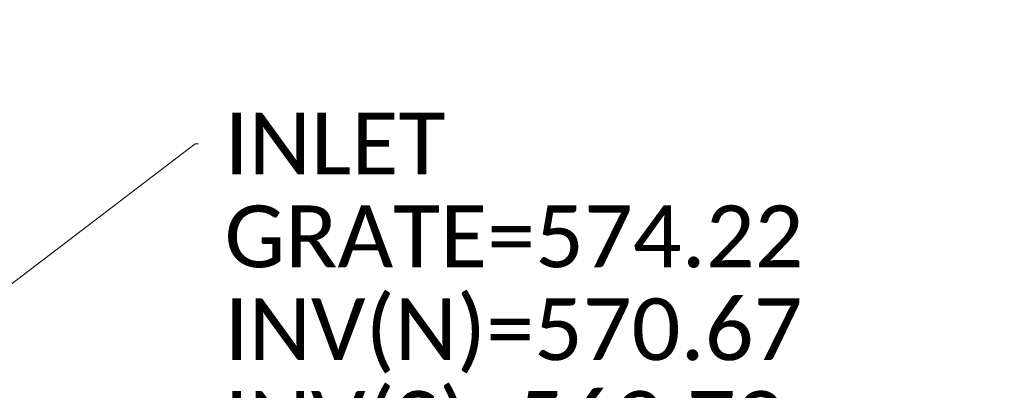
# Model space of a CAD drawing. Extents: x 413123 to 1465301, y 377724 to 504150.
# Tile 202 of 256: x 1464099 to 1464144, y 432954 to 432971. Entities that reach past the tile are written whole.
import ezdxf

# ---------------------------------------------------------------- set-up
doc = ezdxf.new("R2010")
doc.units = 0
doc.header["$MEASUREMENT"] = 0
doc.linetypes.add('DGN Style 1', pattern=[8.732639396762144, 0.01453018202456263, -8.71810921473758])
doc.linetypes.add('DGN Style 3', pattern=[20.34225483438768, 14.53018202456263, -5.812072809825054])
for name, color, linetype, lineweight in [('DR_X_Text', 7, 'Continuous', 0), ('PV_X_Curb', 120, 'DGN Style 1', 0), ('PV_X_EOP', 7, 'DGN Style 3', 0)]:
    doc.layers.add(name, color=color, linetype=linetype, lineweight=lineweight)
doc.styles.add('X_Straight-Normal LS 0.50', font='calibril.ttf', dxfattribs={"height": 0.13999972})
doc.styles.add('X_Straight-Normal LS 0.50_0', font='calibril.ttf')
doc.dimstyles.new('X_Dec-0  Masked  Straight', dxfattribs={"dimtxt": 0.13999972, "dimasz": 0.13999972, "dimexe": 0.06999986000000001, "dimexo": 0.06999986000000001, "dimgap": 0.06999986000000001, "dimtad": 1, "dimdec": 0, "dimzin": 3, "dimdsep": 46, "dimtxsty": 'X_Straight-Normal LS 0.50_0', "dimcen": 0, "dimclrd": 7, "dimclre": 7, "dimaunit": 1, "dimadec": 4, "dimazin": 2, "dimtfac": 1, "dimtdec": 0, "dimtofl": 0, "dimtmove": 1, "dimatfit": 1, "dimfxl": 1, "dimtolj": 1, "dimtzin": 3, "dimlwd": 0, "dimlwe": 0, "dimarcsym": 0})

msp = doc.modelspace()

# ---------------------------------------------------------------- linework, layer by layer
at = {"layer": 'PV_X_Curb'}
msp.add_open_spline([(1464212.130625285, 432930.1921386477, 574.8569475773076), (1464211.309927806, 432926.6717508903, 574.8043550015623), (1464208.620583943, 432919.4336842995, 574.59247811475), (1464203.942792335, 432911.4759950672, 574.9755149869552), (1464198.528113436, 432907.065000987, 574.3013993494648), (1464195.129930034, 432904.9843538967, 574.1567793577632), (1464190.424056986, 432902.8821727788, 574.9491376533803), (1464184.484657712, 432901.1540257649, 574.5405969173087), (1464177.178004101, 432901.5982480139, 574.618938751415), (1464172.360644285, 432902.5498269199, 574.540636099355), (1464170.098213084, 432903.4430988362, 574.5563680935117), (1464162.859082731, 432906.3013125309, 574.606705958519), (1464155.619952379, 432909.1595262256, 574.6570438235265), (1464148.380822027, 432912.0177399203, 574.7073816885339), (1464141.151301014, 432914.8902431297, 574.7073216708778), (1464133.92178, 432917.7627463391, 574.7072616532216), (1464126.692258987, 432920.6352495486, 574.7072016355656), (1464118.299673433, 432923.8963305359, 574.7083911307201), (1464109.907087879, 432927.1574115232, 574.7095806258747), (1464101.514502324, 432930.4184925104, 574.7107701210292), (1464094.565360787, 432933.130540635, 574.7407559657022), (1464087.61621925, 432935.8425887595, 574.7707418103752), (1464080.667077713, 432938.554636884, 574.8007276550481), (1464073.934937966, 432941.2263393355, 574.8213669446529), (1464067.202798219, 432943.898041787, 574.8420062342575), (1464060.470658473, 432946.5697442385, 574.8626455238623), (1464057.576627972, 432947.7186628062, 574.8432796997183), (1464054.682597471, 432948.8675813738, 574.8239138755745), (1464051.788566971, 432950.0164999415, 574.8045480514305), (1464048.178118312, 432951.4627468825, 574.7485807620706), (1464044.567669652, 432952.9089938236, 574.6926134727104), (1464040.957220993, 432954.3552407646, 574.6366461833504), (1464036.026248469, 432956.2655431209, 574.6576247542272), (1464031.095275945, 432958.1758454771, 574.6786033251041), (1464026.164303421, 432960.0861478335, 574.6995818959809), (1464025.481248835, 432960.3621999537, 574.7846270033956), (1464024.798194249, 432960.6382520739, 574.8696721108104), (1464024.115139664, 432960.9143041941, 574.9547172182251), (1464019.953009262, 432962.5411523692, 574.9621940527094), (1464015.790878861, 432964.1680005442, 574.9696708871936), (1464011.628748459, 432965.7948487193, 574.977147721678), (1464011.04864364, 432966.0149524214, 574.8862879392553), (1464010.46853882, 432966.2350561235, 574.7954281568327), (1464009.888434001, 432966.4551598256, 574.7045683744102), (1464003.274891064, 432969.0729880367, 574.7150542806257), (1463996.661348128, 432971.6908162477, 574.7255401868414), (1463990.047805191, 432974.3086444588, 574.736026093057), (1463988.669673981, 432974.8809759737, 574.7338566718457), (1463987.29154277, 432975.4533074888, 574.7316872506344), (1463985.91341156, 432976.0256390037, 574.7295178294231), (1463985.302306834, 432976.2580753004, 574.8215004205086), (1463984.691202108, 432976.4905115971, 574.9134830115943), (1463984.080097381, 432976.7229478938, 575.0054656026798), (1463979.817419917, 432978.3858828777, 575.0066354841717), (1463975.554742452, 432980.0488178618, 575.0078053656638), (1463971.292064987, 432981.7117528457, 575.0089752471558), (1463963.356387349, 432984.9149377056, 575.0146263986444), (1463955.420709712, 432988.1181225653, 575.0202775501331), (1463947.485032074, 432991.3213074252, 575.0259287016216), (1463941.290077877, 432993.6868748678, 575.0083102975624), (1463935.095123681, 432996.0524423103, 574.990691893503), (1463928.900169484, 432998.4180097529, 574.9730734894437), (1463921.313287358, 433001.3706240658, 574.974915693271), (1463913.726405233, 433004.3232383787, 574.9767578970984), (1463906.139523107, 433007.2758526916, 574.9786001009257), (1463898.560596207, 433010.2391392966, 574.9626699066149), (1463890.981669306, 433013.2024259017, 574.9467397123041), (1463883.402742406, 433016.1657125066, 574.9308095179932), (1463881.345594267, 433016.9902447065, 574.9117253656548), (1463879.288446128, 433017.8147769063, 574.8926412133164), (1463877.231297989, 433018.6393091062, 574.8735570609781), (1463876.686567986, 433018.90836837, 574.7907628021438), (1463876.141837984, 433019.1774276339, 574.7079685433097), (1463875.597107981, 433019.4464868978, 574.6251742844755), (1463866.491552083, 433023.0102079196, 574.5286453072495), (1463857.385996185, 433026.5739289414, 574.4321163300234), (1463848.280440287, 433030.1376499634, 574.3355873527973), (1463842.273435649, 433032.5433451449, 574.290891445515), (1463836.26643101, 433034.9490403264, 574.2461955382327), (1463830.259426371, 433037.354735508, 574.2014996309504), (1463827.706954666, 433038.3596743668, 574.2016278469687), (1463825.154482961, 433039.3646132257, 574.2017560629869), (1463822.602011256, 433040.3695520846, 574.2018842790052), (1463822.273060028, 433040.5216812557, 574.2449460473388), (1463821.9441088, 433040.673810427, 574.2880078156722), (1463821.615157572, 433040.8259395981, 574.3310695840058), (1463814.081882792, 433043.8160048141, 574.2658061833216), (1463806.548608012, 433046.8060700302, 574.2005427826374), (1463799.015333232, 433049.7961352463, 574.1352793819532), (1463790.881392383, 433052.9784830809, 574.0409375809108), (1463782.747451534, 433056.1608309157, 573.9465957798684), (1463774.613510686, 433059.3431787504, 573.8522539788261), (1463767.30279864, 433062.1866842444, 573.7907467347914), (1463759.992086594, 433065.0301897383, 573.7292394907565), (1463752.681374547, 433067.8736952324, 573.6677322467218), (1463745.746627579, 433070.6484046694, 573.6115134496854), (1463738.81188061, 433073.4231141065, 573.5552946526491), (1463731.877133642, 433076.1978235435, 573.4990758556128), (1463723.920721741, 433079.269784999, 573.4558768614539), (1463715.96430984, 433082.3417464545, 573.412677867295), (1463708.007897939, 433085.4137079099, 573.3694788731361), (1463699.705494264, 433088.6982952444, 573.2960693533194), (1463691.40309059, 433091.9828825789, 573.2226598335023), (1463683.100686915, 433095.2674699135, 573.1492503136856), (1463675.369218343, 433098.3176278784, 573.0764007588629), (1463667.637749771, 433101.3677858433, 573.0035512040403), (1463659.906281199, 433104.4179438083, 572.9307016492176), (1463654.180695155, 433106.6960611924, 572.8929602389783), (1463648.455109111, 433108.9741785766, 572.855218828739), (1463642.729523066, 433111.2522959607, 572.8174774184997), (1463634.990870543, 433114.2968556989, 572.7735525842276), (1463627.252218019, 433117.3414154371, 572.7296277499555), (1463619.513565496, 433120.3859751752, 572.6857029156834), (1463610.349498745, 433123.93395352, 572.6620255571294), (1463601.185431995, 433127.4819318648, 572.6383481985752), (1463592.021365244, 433131.0299102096, 572.6146708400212), (1463584.379899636, 433134.0860580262, 572.5703305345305), (1463576.738434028, 433137.1422058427, 572.5259902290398), (1463569.096968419, 433140.1983536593, 572.4816499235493), (1463560.424944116, 433143.6374746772, 572.4263088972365), (1463551.752919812, 433147.0765956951, 572.3709678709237), (1463543.080895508, 433150.5157167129, 572.315626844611), (1463535.024004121, 433153.6725581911, 572.2917231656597), (1463526.967112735, 433156.8293996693, 572.2678194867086), (1463518.910221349, 433159.9862411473, 572.2439158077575), (1463505.273646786, 433165.3724393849, 572.2223349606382), (1463491.637072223, 433170.7586376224, 572.2007541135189), (1463478.00049766, 433176.1448358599, 572.1791732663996), (1463470.02998399, 433179.2607996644, 572.1634328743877), (1463462.05947032, 433182.3767634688, 572.1476924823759), (1463454.08895665, 433185.4927272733, 572.1319520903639), (1463447.976240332, 433187.9013968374, 572.1084402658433), (1463441.863524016, 433190.3100664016, 572.084928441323), (1463435.750807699, 433192.7187359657, 572.0614166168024), (1463430.533446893, 433194.7109056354, 572.0246570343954), (1463425.316086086, 433196.703075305, 571.9878974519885), (1463420.098725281, 433198.6952449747, 571.9511378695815), (1463420.088321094, 433198.7497997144, 571.9601351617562), (1463420.077916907, 433198.804354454, 571.9691324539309), (1463420.067512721, 433198.8589091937, 571.9781297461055)], degree=3, knots=[0, 0, 0, 0, 0.004233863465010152, 0.009367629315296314, 0.01063404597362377, 0.01259545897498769, 0.01409081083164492, 0.01684419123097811, 0.01986488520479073, 0.02272727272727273, 0.02272727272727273, 0.02272727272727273, 0.04545454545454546, 0.04545454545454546, 0.04545454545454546, 0.06818181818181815, 0.06818181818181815, 0.06818181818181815, 0.09090909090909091, 0.09090909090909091, 0.09090909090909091, 0.1136363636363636, 0.1136363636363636, 0.1136363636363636, 0.1363636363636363, 0.1363636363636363, 0.1363636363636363, 0.159090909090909, 0.159090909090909, 0.159090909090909, 0.1818181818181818, 0.1818181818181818, 0.1818181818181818, 0.2045454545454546, 0.2045454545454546, 0.2045454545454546, 0.2272727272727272, 0.2272727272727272, 0.2272727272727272, 0.2499999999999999, 0.2499999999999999, 0.2499999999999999, 0.2727272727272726, 0.2727272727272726, 0.2727272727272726, 0.2954545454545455, 0.2954545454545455, 0.2954545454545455, 0.3181818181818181, 0.3181818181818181, 0.3181818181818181, 0.3409090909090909, 0.3409090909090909, 0.3409090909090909, 0.3636363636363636, 0.3636363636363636, 0.3636363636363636, 0.3863636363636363, 0.3863636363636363, 0.3863636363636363, 0.4090909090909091, 0.4090909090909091, 0.4090909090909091, 0.4318181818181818, 0.4318181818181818, 0.4318181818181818, 0.4545454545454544, 0.4545454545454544, 0.4545454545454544, 0.4772727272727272, 0.4772727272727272, 0.4772727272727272, 0.4999999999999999, 0.4999999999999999, 0.4999999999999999, 0.5227272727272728, 0.5227272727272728, 0.5227272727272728, 0.5454545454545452, 0.5454545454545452, 0.5454545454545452, 0.5681818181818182, 0.5681818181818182, 0.5681818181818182, 0.5909090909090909, 0.5909090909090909, 0.5909090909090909, 0.6136363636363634, 0.6136363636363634, 0.6136363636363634, 0.6363636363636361, 0.6363636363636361, 0.6363636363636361, 0.6590909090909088, 0.6590909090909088, 0.6590909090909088, 0.6818181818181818, 0.6818181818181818, 0.6818181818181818, 0.7045454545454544, 0.7045454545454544, 0.7045454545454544, 0.7272727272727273, 0.7272727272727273, 0.7272727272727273, 0.75, 0.75, 0.75, 0.7727272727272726, 0.7727272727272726, 0.7727272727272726, 0.7954545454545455, 0.7954545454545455, 0.7954545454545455, 0.8181818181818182, 0.8181818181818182, 0.8181818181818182, 0.8409090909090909, 0.8409090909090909, 0.8409090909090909, 0.8636363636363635, 0.8636363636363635, 0.8636363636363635, 0.8863636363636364, 0.8863636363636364, 0.8863636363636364, 0.9090909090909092, 0.9090909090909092, 0.9090909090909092, 0.9318181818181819, 0.9318181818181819, 0.9318181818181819, 0.9545454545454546, 0.9545454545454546, 0.9545454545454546, 0.9772727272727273, 0.9772727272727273, 0.9772727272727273, 1, 1, 1, 1], dxfattribs=at)
at = {"layer": 'PV_X_EOP'}
msp.add_open_spline([(1464214.200372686, 432930.0125938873, 574.6750505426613), (1464213.214898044, 432926.361571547, 574.6554390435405), (1464210.335317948, 432919.1136593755, 574.599029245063), (1464204.815820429, 432909.1018665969, 574.3565281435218), (1464195.494840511, 432902.6681098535, 574.2832162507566), (1464186.151923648, 432899.5681180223, 574.3579811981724), (1464179.771464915, 432899.4143722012, 574.2952422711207), (1464176.994920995, 432899.668020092, 574.2613856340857), (1464177.044937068, 432900.1320857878, 574.246040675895), (1464177.09495314, 432900.5961514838, 574.2306957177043), (1464177.144969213, 432901.0602171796, 574.2153507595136), (1464175.927058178, 432901.3040810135, 574.2430371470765), (1464174.709147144, 432901.5479448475, 574.2707235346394), (1464173.491236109, 432901.7918086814, 574.2984099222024), (1464172.308644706, 432902.1755399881, 574.3005170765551), (1464171.126053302, 432902.5592712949, 574.3026242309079), (1464169.943461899, 432902.9430026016, 574.3047313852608), (1464162.723370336, 432905.8427434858, 574.3155121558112), (1464155.503278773, 432908.7424843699, 574.3262929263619), (1464148.28318721, 432911.642225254, 574.3370736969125), (1464140.963550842, 432914.5045510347, 574.3540033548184), (1464133.643914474, 432917.3668768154, 574.3709330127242), (1464126.324278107, 432920.229202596, 574.3878626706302), (1464117.99499256, 432923.5208416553, 574.3850035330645), (1464109.665707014, 432926.8124807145, 574.3821443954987), (1464101.336421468, 432930.1041197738, 574.379285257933), (1464094.336812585, 432932.7637912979, 574.3758200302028), (1464087.337203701, 432935.4234628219, 574.3723548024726), (1464080.337594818, 432938.083134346, 574.3688895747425), (1464078.566977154, 432938.7843228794, 574.3609047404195), (1464076.79635949, 432939.4855114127, 574.3529199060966), (1464075.025741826, 432940.1866999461, 574.3449350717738), (1464074.785709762, 432939.7564827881, 574.378228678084), (1464074.545677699, 432939.3262656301, 574.4115222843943), (1464074.305645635, 432938.8960484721, 574.4448158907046), (1464073.469345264, 432939.1969356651, 574.4458787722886), (1464072.633044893, 432939.4978228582, 574.4469416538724), (1464071.796744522, 432939.7987100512, 574.4480045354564), (1464071.97040793, 432940.312748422, 574.4287374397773), (1464072.144071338, 432940.8267867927, 574.409470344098), (1464072.317734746, 432941.3408251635, 574.3902032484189), (1464068.292155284, 432942.9036241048, 574.4173304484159), (1464064.266575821, 432944.4664230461, 574.444457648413), (1464060.240996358, 432946.0292219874, 574.4715848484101), (1464057.404422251, 432947.1787736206, 574.4864594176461), (1464054.567848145, 432948.3283252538, 574.5013339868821), (1464051.731274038, 432949.477876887, 574.516208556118), (1464048.063307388, 432950.938260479, 574.5399384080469), (1464044.395340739, 432952.398644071, 574.5636682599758), (1464040.727374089, 432953.8590276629, 574.5873981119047), (1464034.963458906, 432956.1062960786, 574.5898090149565), (1464029.199543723, 432958.3535644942, 574.5922199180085), (1464023.43562854, 432960.6008329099, 574.5946308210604), (1464018.911872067, 432962.4084709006, 574.5961729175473), (1464014.388115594, 432964.2161088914, 574.5977150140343), (1464009.864359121, 432966.0237468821, 574.5992571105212), (1464003.210304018, 432968.6501103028, 574.6283223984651), (1463996.556248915, 432971.2764737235, 574.657387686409), (1463989.902193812, 432973.9028371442, 574.686452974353), (1463983.644315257, 432976.3395090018, 574.6736079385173), (1463977.386436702, 432978.7761808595, 574.6607629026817), (1463971.128558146, 432981.2128527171, 574.6479178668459), (1463963.156694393, 432984.301570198, 574.6367747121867), (1463955.184830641, 432987.390287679, 574.6256315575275), (1463947.212966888, 432990.47900516, 574.6144884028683), (1463942.061457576, 432992.5408900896, 574.6094202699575), (1463936.909948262, 432994.6027750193, 574.6043521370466), (1463931.758438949, 432996.664659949, 574.5992840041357), (1463931.530278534, 432996.2388306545, 574.6105157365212), (1463931.302118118, 432995.8130013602, 574.6217474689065), (1463931.073957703, 432995.3871720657, 574.632979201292), (1463930.282763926, 432995.6687107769, 574.6290528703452), (1463929.49157015, 432995.9502494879, 574.6251265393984), (1463928.700376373, 432996.2317881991, 574.6212002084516), (1463928.807214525, 432996.705476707, 574.599354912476), (1463928.914052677, 432997.1791652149, 574.5775096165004), (1463929.020890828, 432997.6528537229, 574.5556643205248), (1463921.266149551, 433000.7043133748, 574.5760262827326), (1463913.511408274, 433003.7557730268, 574.5963882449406), (1463905.756666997, 433006.8072326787, 574.6167502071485), (1463898.165981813, 433009.7920181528, 574.6054520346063), (1463890.575296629, 433012.776803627, 574.594153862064), (1463882.984611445, 433015.7615891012, 574.5828556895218), (1463880.966246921, 433016.5788460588, 574.5677215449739), (1463878.947882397, 433017.3961030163, 574.552587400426), (1463876.929517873, 433018.2133599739, 574.5374532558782), (1463867.305783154, 433022.067236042, 574.4562781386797), (1463857.682048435, 433025.9211121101, 574.3751030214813), (1463848.058313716, 433029.7749881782, 574.293927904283), (1463842.0887679, 433032.15228938, 574.255719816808), (1463836.119222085, 433034.5295905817, 574.2175117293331), (1463830.149676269, 433036.9068917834, 574.1793036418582), (1463819.702520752, 433040.977061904, 574.114036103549), (1463809.255365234, 433045.0472320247, 574.0487685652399), (1463798.808209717, 433049.1174021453, 573.9835010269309), (1463790.688310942, 433052.3725879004, 573.8786775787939), (1463782.568412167, 433055.6277736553, 573.7738541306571), (1463774.448513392, 433058.8829594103, 573.6690306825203), (1463767.127717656, 433061.7370183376, 573.6030643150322), (1463759.806921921, 433064.591077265, 573.537097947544), (1463752.486126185, 433067.4451361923, 573.471131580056), (1463745.56751996, 433070.1466192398, 573.433483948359), (1463738.648913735, 433072.8481022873, 573.3958363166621), (1463731.73030751, 433075.5495853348, 573.3581886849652), (1463723.782972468, 433078.7051245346, 573.309049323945), (1463715.835637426, 433081.8606637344, 573.2599099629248), (1463707.888302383, 433085.0162029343, 573.2107706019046), (1463699.550043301, 433088.2607631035, 573.1408028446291), (1463691.211784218, 433091.5053232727, 573.0708350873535), (1463682.873525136, 433094.7498834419, 573.000867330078), (1463675.16451759, 433097.807374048, 572.9256101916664), (1463667.455510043, 433100.8648646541, 572.8503530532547), (1463659.746502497, 433103.9223552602, 572.7750959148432), (1463653.994087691, 433106.172674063, 572.7096262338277), (1463648.241672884, 433108.4229928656, 572.6441565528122), (1463642.489258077, 433110.6733116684, 572.5786868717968), (1463636.478925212, 433113.0512697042, 572.4919426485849), (1463630.468592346, 433115.4292277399, 572.4051984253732), (1463624.458259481, 433117.8071857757, 572.3184542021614), (1463624.206116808, 433117.2726760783, 572.3829538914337), (1463623.953974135, 433116.738166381, 572.447453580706), (1463623.701831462, 433116.2036566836, 572.5119532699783), (1463622.025810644, 433116.809407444, 572.5010582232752), (1463620.349789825, 433117.4151582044, 572.4901631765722), (1463618.673769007, 433118.0209089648, 572.4792681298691), (1463618.897990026, 433118.6383812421, 572.4475864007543), (1463619.122211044, 433119.2558535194, 572.4159046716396), (1463619.346432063, 433119.8733257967, 572.3842229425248), (1463610.151052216, 433123.4149093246, 572.3947054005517), (1463600.955672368, 433126.9564928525, 572.4051878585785), (1463591.760292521, 433130.4980763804, 572.4156703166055), (1463584.186192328, 433133.515636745, 572.3803871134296), (1463576.612092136, 433136.5331971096, 572.3451039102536), (1463569.037991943, 433139.5507574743, 572.3098207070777), (1463560.349163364, 433142.995578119, 572.2824074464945), (1463551.660334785, 433146.4403987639, 572.2549941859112), (1463542.971506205, 433149.8852194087, 572.227580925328), (1463534.92764778, 433153.0839553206, 572.2016946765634), (1463526.883789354, 433156.2826912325, 572.175808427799), (1463518.839930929, 433159.4814271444, 572.1499221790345), (1463505.060674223, 433164.8741050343, 572.1234911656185), (1463491.281417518, 433170.2667829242, 572.0970601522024), (1463477.502160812, 433175.6594608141, 572.0706291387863), (1463469.594324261, 433178.7703649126, 572.0379597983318), (1463461.68648771, 433181.8812690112, 572.0052904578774), (1463453.778651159, 433184.9921731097, 571.9726211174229), (1463447.751023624, 433187.3871797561, 571.9442134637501), (1463441.723396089, 433189.7821864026, 571.9158058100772), (1463435.695768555, 433192.1771930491, 571.8873981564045), (1463430.410020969, 433194.2126202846, 571.8528707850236), (1463425.124273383, 433196.2480475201, 571.8183434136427), (1463419.838525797, 433198.2834747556, 571.7838160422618)], degree=3, knots=[0, 0, 0, 0, 0.004335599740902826, 0.00918217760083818, 0.01294602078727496, 0.01724212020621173, 0.02040816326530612, 0.02040816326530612, 0.02040816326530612, 0.04081632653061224, 0.04081632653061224, 0.04081632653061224, 0.06122448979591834, 0.06122448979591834, 0.06122448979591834, 0.08163265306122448, 0.08163265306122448, 0.08163265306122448, 0.1020408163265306, 0.1020408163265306, 0.1020408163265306, 0.1224489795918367, 0.1224489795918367, 0.1224489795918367, 0.1428571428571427, 0.1428571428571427, 0.1428571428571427, 0.163265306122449, 0.163265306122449, 0.163265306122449, 0.1836734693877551, 0.1836734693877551, 0.1836734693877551, 0.2040816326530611, 0.2040816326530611, 0.2040816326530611, 0.2244897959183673, 0.2244897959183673, 0.2244897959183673, 0.2448979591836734, 0.2448979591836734, 0.2448979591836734, 0.2653061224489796, 0.2653061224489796, 0.2653061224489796, 0.2857142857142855, 0.2857142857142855, 0.2857142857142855, 0.3061224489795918, 0.3061224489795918, 0.3061224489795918, 0.3265306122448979, 0.3265306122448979, 0.3265306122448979, 0.346938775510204, 0.346938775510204, 0.346938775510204, 0.3673469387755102, 0.3673469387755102, 0.3673469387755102, 0.3877551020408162, 0.3877551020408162, 0.3877551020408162, 0.4081632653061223, 0.4081632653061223, 0.4081632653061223, 0.4285714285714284, 0.4285714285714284, 0.4285714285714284, 0.4489795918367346, 0.4489795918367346, 0.4489795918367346, 0.4693877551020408, 0.4693877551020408, 0.4693877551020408, 0.4897959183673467, 0.4897959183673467, 0.4897959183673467, 0.5102040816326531, 0.5102040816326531, 0.5102040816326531, 0.5306122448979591, 0.5306122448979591, 0.5306122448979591, 0.5510204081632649, 0.5510204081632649, 0.5510204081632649, 0.571428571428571, 0.571428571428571, 0.571428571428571, 0.5918367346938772, 0.5918367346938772, 0.5918367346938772, 0.6122448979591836, 0.6122448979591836, 0.6122448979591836, 0.6326530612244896, 0.6326530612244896, 0.6326530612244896, 0.6530612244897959, 0.6530612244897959, 0.6530612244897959, 0.673469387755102, 0.673469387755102, 0.673469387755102, 0.6938775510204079, 0.6938775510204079, 0.6938775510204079, 0.7142857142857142, 0.7142857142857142, 0.7142857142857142, 0.7346938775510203, 0.7346938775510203, 0.7346938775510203, 0.7551020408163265, 0.7551020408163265, 0.7551020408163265, 0.7755102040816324, 0.7755102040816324, 0.7755102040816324, 0.7959183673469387, 0.7959183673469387, 0.7959183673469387, 0.8163265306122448, 0.8163265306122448, 0.8163265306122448, 0.836734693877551, 0.836734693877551, 0.836734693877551, 0.8571428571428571, 0.8571428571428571, 0.8571428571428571, 0.8775510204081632, 0.8775510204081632, 0.8775510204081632, 0.8979591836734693, 0.8979591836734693, 0.8979591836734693, 0.9183673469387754, 0.9183673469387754, 0.9183673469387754, 0.9387755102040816, 0.9387755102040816, 0.9387755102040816, 0.9591836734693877, 0.9591836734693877, 0.9591836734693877, 0.9795918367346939, 0.9795918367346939, 0.9795918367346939, 1, 1, 1, 1], dxfattribs=at)

# ---------------------------------------------------------------- texts
at = {"layer": 'DR_X_Text', "insert": (1464108.65340281, 432966.3021419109), "char_height": 2.7999944, "attachment_point": 1, "line_spacing_factor": 0.8999999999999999, "style": 'X_Straight-Normal LS 0.50'}
msp.add_mtext('INLET\\PGRATE=574.22\\PINV(N)=570.67\\PINV(S)=569.72', dxfattribs=at)

# ---------------------------------------------------------------- leaders
at = {"layer": 'DR_X_Text', "color": 7, "linetype": 'Continuous', "lineweight": 0, "annotation_type": 0, "has_hookline": 1, "hookline_direction": 0, "text_width": 25.84394833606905}
msp.add_leader([(1464076.826365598, 432941.6560008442), (1464107.331621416, 432964.8955719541), (1464107.471621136, 432964.8955719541)], dimstyle='X_Dec-0  Masked  Straight', override={"dimscale": 0, "dimtxt": 0.13999972, "dimasz": 0.13999972, "dimtad": 0}, dxfattribs=at)

doc.saveas('drawing.dxf')
